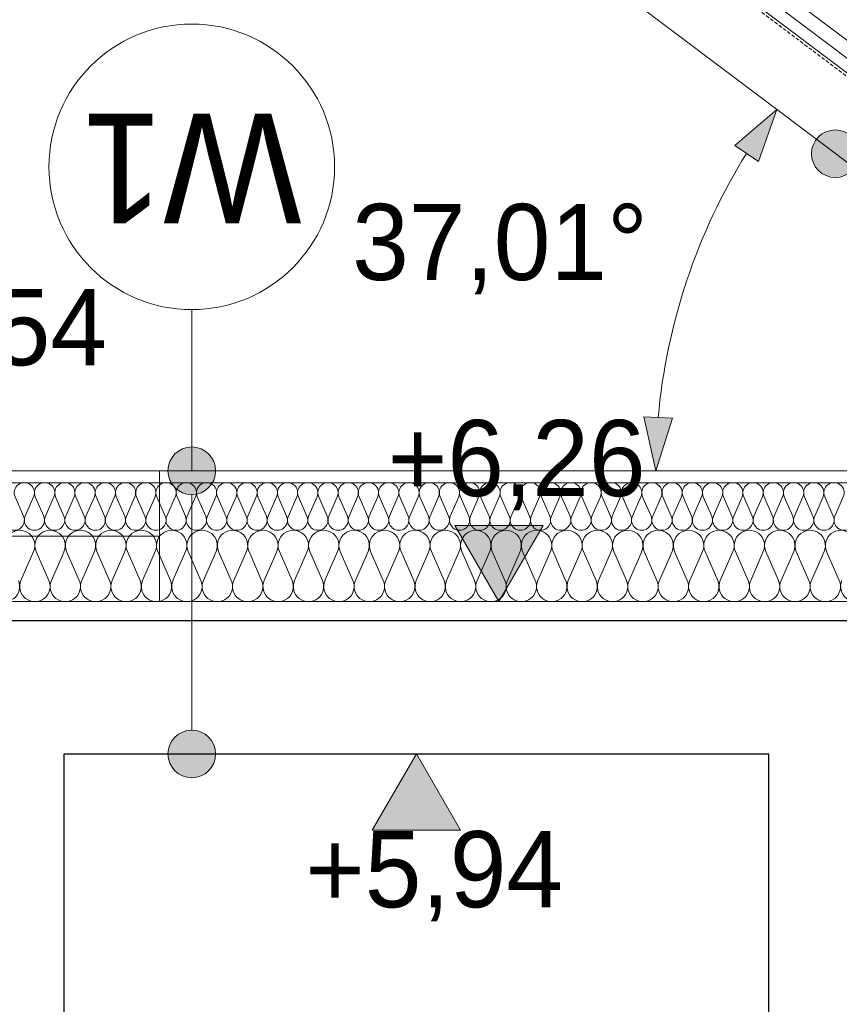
# Model space of a CAD drawing. Extents: x -613240 to -325500, y -25863 to 152403.
# Tile 117 of 254: x -379396 to -377674, y -6916 to -4847. Entities that reach past the tile are written whole.
import ezdxf

# ---------------------------------------------------------------- set-up
doc = ezdxf.new("R2010")
doc.units = 0
doc.header["$MEASUREMENT"] = 0
doc.linetypes.add('HIDDEN', pattern=[11.25, 7.5, -3.75])
for name, color, linetype, lineweight in [('0_Nr_Pióra__21', 7, 'Continuous', 9), ('0_Nr_Pióra__5', 7, 'Continuous', 13), ('ARCH dach_Nr_Pióra__5', 7, 'Continuous', 13), ('Arch dachowki_Nr_Pióra__21', 7, 'Continuous', 9), ('Arch dachy_Nr_Pióra__5', 7, 'Continuous', 13), ('Arch konstrukcja dachu_Nr_Pióra__21_Nr_Pióra__21', 7, 'Continuous', 9), ('Arch opisy_Nr_Pióra__1', 7, 'Continuous', 25), ('Arch opisy_Nr_Pióra__21', 7, 'Continuous', 9), ('Arch stropy_Nr_Pióra__41', 7, 'Continuous', 15), ('INWENT WYMIARY_Nr_Pióra__21', 7, 'Continuous', 9), ('INWENT.ŚCIANY_Nr_Pióra__1', 7, 'Continuous', 25), ('Istniejące schody_Nr_Pióra__1', 7, 'Continuous', 25), ('Istniejące schody_Nr_Pióra__21', 7, 'Continuous', 9)]:
    doc.layers.add(name, color=color, linetype=linetype, lineweight=lineweight)
for name, color, linetype in [('Arch ocieplenie', 7, 'Continuous'), ('Arch opisy', 7, 'Continuous'), ('INWENT WYMIARY', 7, 'Continuous')]:
    doc.layers.add(name, color=color, linetype=linetype)
doc.layers.add('Arch ocieplenie_Nr_Pióra__4', color=7, linetype='Continuous', lineweight=13, true_color=0x029e21)
doc.styles.add('GENERATED_STYLE_1', font='txt')
doc.styles.add('GENERATED_STYLE_5', font='txt')
doc.dimstyles.new('GENERATED_STYLE__6', dxfattribs={"dimtxt": 160.000002, "dimasz": 110.144928, "dimexe": 0.18, "dimexo": 40, "dimgap": 0.09, "dimtad": 1, "dimtih": 1, "dimtoh": 1, "dimdec": 0, "dimzin": 0, "dimdsep": 46, "dimtxsty": 'GENERATED_STYLE_1', "dimblk": 'ARROWHEAD_5', "dimblk1": 'ARROWHEAD_5', "dimblk2": 'ARROWHEAD_5', "dimcen": 0.09, "dimclrd": 7, "dimclre": 7, "dimclrt": 7, "dimazin": 0, "dimtfac": 1, "dimtdec": 4, "dimtmove": 0, "dimatfit": 3, "dimfxl": 0, "dimtolj": 1, "dimtzin": 0, "dimarcsym": 0})

# ---------------------------------------------------------------- blocks, each defined once
blk = doc.blocks.new('Izolacja cieplna 14_64', base_point=(-380002.2, -6069.6))
at = {"layer": 'Arch ocieplenie_Nr_Pióra__4', "linetype": 'Continuous'}
for p, q in [((-379392.9, -6024.9), (-379366.3, -5964.3)), ((-379360.9, -5964.3), (-379334.4, -6024.9)), ((-379329, -6024.9), (-379302.4, -5964.3)), ((-379297.1, -5964.3), (-379270.5, -6024.9)), ((-379265.1, -6024.9), (-379238.6, -5964.3)), ((-379233.2, -5964.3), (-379206.6, -6024.9)), ((-379201.3, -6024.9), (-379174.7, -5964.3)), ((-379169.4, -5964.3), (-379142.8, -6024.9)), ((-379137.4, -6024.9), (-379110.9, -5964.3)), ((-379105.5, -5964.3), (-379078.9, -6024.9)), ((-379073.6, -6024.9), (-379047, -5964.3)), ((-379041.6, -5964.3), (-379015.1, -6024.9)), ((-379009.7, -6024.9), (-378983.1, -5964.3)), ((-378977.8, -5964.3), (-378951.2, -6024.9)), ((-378945.8, -6024.9), (-378919.3, -5964.3)), ((-378913.9, -5964.3), (-378887.3, -6024.9)), ((-378882, -6024.9), (-378855.4, -5964.3)), ((-378850.1, -5964.3), (-378823.5, -6024.9)), ((-378818.1, -6024.9), (-378791.6, -5964.3)), ((-378786.2, -5964.3), (-378759.6, -6024.9)), ((-378754.3, -6024.9), (-378727.7, -5964.3)), ((-378722.3, -5964.3), (-378695.8, -6024.9)), ((-378690.4, -6024.9), (-378663.8, -5964.3)), ((-378658.5, -5964.3), (-378631.9, -6024.9)), ((-378626.5, -6024.9), (-378600, -5964.3)), ((-378594.6, -5964.3), (-378568, -6024.9)), ((-378562.7, -6024.9), (-378536.1, -5964.3)), ((-378530.8, -5964.3), (-378504.2, -6024.9)), ((-378498.8, -6024.9), (-378472.3, -5964.3)), ((-378466.9, -5964.3), (-378440.3, -6024.9)), ((-378435, -6024.9), (-378408.4, -5964.3)), ((-378403, -5964.3), (-378376.5, -6024.9)), ((-378371.1, -6024.9), (-378344.5, -5964.3)), ((-378339.2, -5964.3), (-378312.6, -6024.9)), ((-378307.2, -6024.9), (-378280.7, -5964.3)), ((-378275.3, -5964.3), (-378248.8, -6024.9)), ((-378243.4, -6024.9), (-378216.8, -5964.3)), ((-378211.5, -5964.3), (-378184.9, -6024.9)), ((-378179.5, -6024.9), (-378153, -5964.3)), ((-378147.6, -5964.3), (-378121, -6024.9)), ((-378115.7, -6024.9), (-378089.1, -5964.3)), ((-378083.7, -5964.3), (-378057.2, -6024.9)), ((-378051.8, -6024.9), (-378025.2, -5964.3)), ((-378019.9, -5964.3), (-377993.3, -6024.9)), ((-377987.9, -6024.9), (-377961.4, -5964.3)), ((-377956, -5964.3), (-377929.5, -6024.9)), ((-377924.1, -6024.9), (-377897.5, -5964.3)), ((-377892.2, -5964.3), (-377865.6, -6024.9)), ((-377860.2, -6024.9), (-377833.7, -5964.3)), ((-377828.3, -5964.3), (-377801.7, -6024.9)), ((-377796.4, -6024.9), (-377769.8, -5964.3)), ((-377764.4, -5964.3), (-377737.9, -6024.9)), ((-377732.5, -6024.9), (-377705.9, -5964.3)), ((-377700.6, -5964.3), (-377674, -6024.9))]:
    blk.add_line(p, q, dxfattribs=at)
for centre, start_param, end_param in [((-379395.5, -5951.5), 5.870392, 9.837571), ((-379331.7, -5951.5), 5.870392, 9.837571), ((-379267.8, -5951.5), 5.870392, 9.837571), ((-379204, -5951.5), 5.870392, 9.837571), ((-379140.1, -5951.5), 5.870392, 9.837571), ((-379076.2, -5951.5), 5.870392, 9.837571), ((-379012.4, -5951.5), 5.870392, 9.837571), ((-378948.5, -5951.5), 5.870392, 9.837571), ((-378884.7, -5951.5), 5.870392, 9.837571), ((-378820.8, -5951.5), 5.870392, 9.837571), ((-378756.9, -5951.5), 5.870392, 9.837571), ((-378693.1, -5951.5), 5.870392, 9.837571), ((-378629.2, -5951.5), 5.870392, 9.837571), ((-378565.4, -5951.5), 5.870392, 9.837571), ((-378501.5, -5951.5), 5.870392, 9.837571), ((-378437.6, -5951.5), 5.870392, 9.837571), ((-378373.8, -5951.5), 5.870392, 9.837571), ((-378309.9, -5951.5), 5.870392, 9.837571), ((-378246.1, -5951.5), 5.870392, 9.837571), ((-378182.2, -5951.5), 5.870392, 9.837571), ((-378118.4, -5951.5), 5.870392, 9.837571), ((-378054.5, -5951.5), 5.870392, 9.837571), ((-377990.6, -5951.5), 5.870392, 9.837571), ((-377926.8, -5951.5), 5.870392, 9.837571), ((-377862.9, -5951.5), 5.870392, 9.837571), ((-377799.1, -5951.5), 5.870392, 9.837571), ((-377735.2, -5951.5), 5.870392, 9.837571), ((-377671.3, -5951.5), 5.870392, 9.837571), ((-379427.5, -6037.7), 2.7288, 6.695979), ((-379363.6, -6037.7), 2.7288, 6.695979), ((-379299.8, -6037.7), 2.7288, 6.695979), ((-379235.9, -6037.7), 2.7288, 6.695979), ((-379172, -6037.7), 2.7288, 6.695979), ((-379108.2, -6037.7), 2.7288, 6.695979), ((-379044.3, -6037.7), 2.7288, 6.695979), ((-378980.5, -6037.7), 2.7288, 6.695979), ((-378916.6, -6037.7), 2.7288, 6.695979), ((-378852.7, -6037.7), 2.7288, 6.695979), ((-378788.9, -6037.7), 2.7288, 6.695979), ((-378725, -6037.7), 2.7288, 6.695979), ((-378661.2, -6037.7), 2.7288, 6.695979), ((-378597.3, -6037.7), 2.7288, 6.695979), ((-378533.4, -6037.7), 2.7288, 6.695979), ((-378469.6, -6037.7), 2.7288, 6.695979), ((-378405.7, -6037.7), 2.7288, 6.695979), ((-378341.9, -6037.7), 2.7288, 6.695979), ((-378278, -6037.7), 2.7288, 6.695979), ((-378214.1, -6037.7), 2.7288, 6.695979), ((-378150.3, -6037.7), 2.7288, 6.695979), ((-378086.4, -6037.7), 2.7288, 6.695979), ((-378022.6, -6037.7), 2.7288, 6.695979), ((-377958.7, -6037.7), 2.7288, 6.695979), ((-377894.8, -6037.7), 2.7288, 6.695979), ((-377831, -6037.7), 2.7288, 6.695979), ((-377767.1, -6037.7), 2.7288, 6.695979), ((-377703.3, -6037.7), 2.7288, 6.695979), ((-377639.4, -6037.7), 2.7288, 6.695979)]:
    blk.add_ellipse(centre, major_axis=(31.9, 0), ratio=0.99912, start_param=start_param, end_param=end_param, dxfattribs=at)
blk = doc.blocks.new('Izolacja cieplna 14_65', base_point=(-380002.2, -5919.6))
at = {"layer": 'Arch ocieplenie_Nr_Pióra__4', "linetype": 'Continuous'}
for p, q in [((-379405.2, -5849.4), (-379387.5, -5889.8)), ((-379383.9, -5889.8), (-379366.3, -5849.4)), ((-379362.7, -5849.4), (-379345, -5889.8)), ((-379341.4, -5889.8), (-379323.7, -5849.4)), ((-379320.2, -5849.4), (-379302.5, -5889.8)), ((-379298.9, -5889.8), (-379281.2, -5849.4)), ((-379277.7, -5849.4), (-379260, -5889.8)), ((-379256.4, -5889.8), (-379238.7, -5849.4)), ((-379235.1, -5849.4), (-379217.5, -5889.8)), ((-379213.9, -5889.8), (-379196.2, -5849.4)), ((-379192.6, -5849.4), (-379174.9, -5889.8)), ((-379171.4, -5889.8), (-379153.7, -5849.4)), ((-379150.1, -5849.4), (-379132.4, -5889.8)), ((-379128.9, -5889.8), (-379111.2, -5849.4)), ((-379107.6, -5849.4), (-379089.9, -5889.8)), ((-379086.3, -5889.8), (-379068.7, -5849.4)), ((-379065.1, -5849.4), (-379047.4, -5889.8)), ((-379043.8, -5889.8), (-379026.1, -5849.4)), ((-379022.6, -5849.4), (-379004.9, -5889.8)), ((-379001.3, -5889.8), (-378983.6, -5849.4)), ((-378980.1, -5849.4), (-378962.4, -5889.8)), ((-378958.8, -5889.8), (-378941.1, -5849.4)), ((-378937.5, -5849.4), (-378919.9, -5889.8)), ((-378916.3, -5889.8), (-378898.6, -5849.4)), ((-378895, -5849.4), (-378877.3, -5889.8)), ((-378873.8, -5889.8), (-378856.1, -5849.4)), ((-378852.5, -5849.4), (-378834.8, -5889.8)), ((-378831.2, -5889.8), (-378813.6, -5849.4)), ((-378810, -5849.4), (-378792.3, -5889.8)), ((-378788.7, -5889.8), (-378771, -5849.4)), ((-378767.5, -5849.4), (-378749.8, -5889.8)), ((-378746.2, -5889.8), (-378728.5, -5849.4)), ((-378725, -5849.4), (-378707.3, -5889.8)), ((-378703.7, -5889.8), (-378686, -5849.4)), ((-378682.4, -5849.4), (-378664.8, -5889.8)), ((-378661.2, -5889.8), (-378643.5, -5849.4)), ((-378639.9, -5849.4), (-378622.2, -5889.8)), ((-378618.7, -5889.8), (-378601, -5849.4)), ((-378597.4, -5849.4), (-378579.7, -5889.8)), ((-378576.2, -5889.8), (-378558.5, -5849.4)), ((-378554.9, -5849.4), (-378537.2, -5889.8)), ((-378533.6, -5889.8), (-378516, -5849.4)), ((-378512.4, -5849.4), (-378494.7, -5889.8)), ((-378491.1, -5889.8), (-378473.4, -5849.4)), ((-378469.9, -5849.4), (-378452.2, -5889.8)), ((-378448.6, -5889.8), (-378430.9, -5849.4)), ((-378427.4, -5849.4), (-378409.7, -5889.8)), ((-378406.1, -5889.8), (-378388.4, -5849.4)), ((-378384.8, -5849.4), (-378367.2, -5889.8)), ((-378363.6, -5889.8), (-378345.9, -5849.4)), ((-378342.3, -5849.4), (-378324.6, -5889.8)), ((-378321.1, -5889.8), (-378303.4, -5849.4)), ((-378299.8, -5849.4), (-378282.1, -5889.8)), ((-378278.5, -5889.8), (-378260.9, -5849.4)), ((-378257.3, -5849.4), (-378239.6, -5889.8)), ((-378236, -5889.8), (-378218.3, -5849.4)), ((-378214.8, -5849.4), (-378197.1, -5889.8)), ((-378193.5, -5889.8), (-378175.8, -5849.4)), ((-378172.3, -5849.4), (-378154.6, -5889.8)), ((-378151, -5889.8), (-378133.3, -5849.4)), ((-378129.7, -5849.4), (-378112.1, -5889.8)), ((-378108.5, -5889.8), (-378090.8, -5849.4)), ((-378087.2, -5849.4), (-378069.5, -5889.8)), ((-378066, -5889.8), (-378048.3, -5849.4)), ((-378044.7, -5849.4), (-378027, -5889.8)), ((-378023.5, -5889.8), (-378005.8, -5849.4)), ((-378002.2, -5849.4), (-377984.5, -5889.8)), ((-377980.9, -5889.8), (-377963.3, -5849.4)), ((-377959.7, -5849.4), (-377942, -5889.8)), ((-377938.4, -5889.8), (-377920.7, -5849.4)), ((-377917.2, -5849.4), (-377899.5, -5889.8)), ((-377895.9, -5889.8), (-377878.2, -5849.4)), ((-377874.7, -5849.4), (-377857, -5889.8)), ((-377853.4, -5889.8), (-377835.7, -5849.4)), ((-377832.1, -5849.4), (-377814.4, -5889.8)), ((-377810.9, -5889.8), (-377793.2, -5849.4)), ((-377789.6, -5849.4), (-377771.9, -5889.8)), ((-377768.4, -5889.8), (-377750.7, -5849.4)), ((-377747.1, -5849.4), (-377729.4, -5889.8)), ((-377725.8, -5889.8), (-377708.2, -5849.4)), ((-377704.6, -5849.4), (-377686.9, -5889.8)), ((-377683.3, -5889.8), (-377665.6, -5849.4))]:
    blk.add_line(p, q, dxfattribs=at)
for centre, start_param, end_param in [((-379385.7, -5840.9), 4.299595, 8.266775), ((-379343.2, -5840.9), 4.299595, 8.266775), ((-379300.7, -5840.9), 4.299595, 8.266775), ((-379258.2, -5840.9), 4.299595, 8.266775), ((-379215.7, -5840.9), 4.299595, 8.266775), ((-379173.2, -5840.9), 4.299595, 8.266775), ((-379130.6, -5840.9), 4.299595, 8.266775), ((-379088.1, -5840.9), 4.299595, 8.266775), ((-379045.6, -5840.9), 4.299595, 8.266775), ((-379003.1, -5840.9), 4.299595, 8.266775), ((-378960.6, -5840.9), 4.299595, 8.266775), ((-378918.1, -5840.9), 4.299595, 8.266775), ((-378875.5, -5840.9), 4.299595, 8.266775), ((-378833, -5840.9), 4.299595, 8.266775), ((-378790.5, -5840.9), 4.299595, 8.266775), ((-378748, -5840.9), 4.299595, 8.266775), ((-378705.5, -5840.9), 4.299595, 8.266775), ((-378663, -5840.9), 4.299595, 8.266775), ((-378620.5, -5840.9), 4.299595, 8.266775), ((-378577.9, -5840.9), 4.299595, 8.266775), ((-378535.4, -5840.9), 4.299595, 8.266775), ((-378492.9, -5840.9), 4.299595, 8.266775), ((-378450.4, -5840.9), 4.299595, 8.266775), ((-378407.9, -5840.9), 4.299595, 8.266775), ((-378365.4, -5840.9), 4.299595, 8.266775), ((-378322.8, -5840.9), 4.299595, 8.266775), ((-378280.3, -5840.9), 4.299595, 8.266775), ((-378237.8, -5840.9), 4.299595, 8.266775), ((-378195.3, -5840.9), 4.299595, 8.266775), ((-378152.8, -5840.9), 4.299595, 8.266775), ((-378110.3, -5840.9), 4.299595, 8.266775), ((-378067.8, -5840.9), 4.299595, 8.266775), ((-378025.2, -5840.9), 4.299595, 8.266775), ((-377982.7, -5840.9), 4.299595, 8.266775), ((-377940.2, -5840.9), 4.299595, 8.266775), ((-377897.7, -5840.9), 4.299595, 8.266775), ((-377855.2, -5840.9), 4.299595, 8.266775), ((-377812.7, -5840.9), 4.299595, 8.266775), ((-377770.1, -5840.9), 4.299595, 8.266775), ((-377727.6, -5840.9), 4.299595, 8.266775), ((-377685.1, -5840.9), 4.299595, 8.266775), ((-379407, -5898.3), 1.158004, 5.125183), ((-379364.5, -5898.3), 1.158004, 5.125183), ((-379322, -5898.3), 1.158004, 5.125183), ((-379279.4, -5898.3), 1.158004, 5.125183), ((-379236.9, -5898.3), 1.158004, 5.125183), ((-379194.4, -5898.3), 1.158004, 5.125183), ((-379151.9, -5898.3), 1.158004, 5.125183), ((-379109.4, -5898.3), 1.158004, 5.125183), ((-379066.9, -5898.3), 1.158004, 5.125183), ((-379024.4, -5898.3), 1.158004, 5.125183), ((-378981.8, -5898.3), 1.158004, 5.125183), ((-378939.3, -5898.3), 1.158004, 5.125183), ((-378896.8, -5898.3), 1.158004, 5.125183), ((-378854.3, -5898.3), 1.158004, 5.125183), ((-378811.8, -5898.3), 1.158004, 5.125183), ((-378769.3, -5898.3), 1.158004, 5.125183), ((-378726.7, -5898.3), 1.158004, 5.125183), ((-378684.2, -5898.3), 1.158004, 5.125183), ((-378641.7, -5898.3), 1.158004, 5.125183), ((-378599.2, -5898.3), 1.158004, 5.125183), ((-378556.7, -5898.3), 1.158004, 5.125183), ((-378514.2, -5898.3), 1.158004, 5.125183), ((-378471.7, -5898.3), 1.158004, 5.125183), ((-378429.1, -5898.3), 1.158004, 5.125183), ((-378386.6, -5898.3), 1.158004, 5.125183), ((-378344.1, -5898.3), 1.158004, 5.125183), ((-378301.6, -5898.3), 1.158004, 5.125183), ((-378259.1, -5898.3), 1.158004, 5.125183), ((-378216.6, -5898.3), 1.158004, 5.125183), ((-378174, -5898.3), 1.158004, 5.125183), ((-378131.5, -5898.3), 1.158004, 5.125183), ((-378089, -5898.3), 1.158004, 5.125183), ((-378046.5, -5898.3), 1.158004, 5.125183), ((-378004, -5898.3), 1.158004, 5.125183), ((-377961.5, -5898.3), 1.158004, 5.125183), ((-377919, -5898.3), 1.158004, 5.125183), ((-377876.4, -5898.3), 1.158004, 5.125183), ((-377833.9, -5898.3), 1.158004, 5.125183), ((-377791.4, -5898.3), 1.158004, 5.125183), ((-377748.9, -5898.3), 1.158004, 5.125183), ((-377706.4, -5898.3), 1.158004, 5.125183), ((-377663.9, -5898.3), 1.158004, 5.125183)]:
    blk.add_ellipse(centre, major_axis=(0, 21.3), ratio=0.999493, start_param=start_param, end_param=end_param, dxfattribs=at)
blk = doc.blocks.new('Wymiary_1', base_point=(-379520, -5794.6))
at = {"layer": 'INWENT WYMIARY_Nr_Pióra__21', "linetype": 'Continuous'}
blk.add_hatch(color=256, dxfattribs=at).paths.add_polyline_path([(-379520, -5794.6), (-379612.8, -5634.6), (-379427.2, -5634.6)], flags=0)
for p, q in [((-379520, -5794.6), (-379612.8, -5634.6)), ((-379612.8, -5634.6), (-379427.2, -5634.6)), ((-379427.2, -5634.6), (-379520, -5794.6)), ((-379520, -5794.6), (-379640, -5794.6)), ((-379520, -5794.6), (-379400, -5794.6))]:
    blk.add_line(p, q, dxfattribs=at)
at = {"layer": 'INWENT WYMIARY_Nr_Pióra__21', "insert": (-379753.4, -5602.6), "char_height": 160, "attachment_point": 7, "style": 'GENERATED_STYLE_1'}
blk.add_mtext('{+6,54}', dxfattribs=at)
blk = doc.blocks.new('Wymiary_16', base_point=(-378562.2, -6389.6))
at = {"layer": 'INWENT WYMIARY_Nr_Pióra__21', "linetype": 'Continuous'}
blk.add_hatch(color=256, dxfattribs=at).paths.add_polyline_path([(-378562.2, -6389.6), (-378655, -6549.6), (-378469.4, -6549.6)], flags=0)
for p, q in [((-378562.2, -6389.6), (-378682.2, -6389.6)), ((-378562.2, -6389.6), (-378655, -6549.6)), ((-378562.2, -6389.6), (-378442.2, -6389.6)), ((-378469.4, -6549.6), (-378562.2, -6389.6)), ((-378655, -6549.6), (-378469.4, -6549.6))]:
    blk.add_line(p, q, dxfattribs=at)
at = {"layer": 'INWENT WYMIARY_Nr_Pióra__21', "insert": (-378795.6, -6741.6), "char_height": 160, "attachment_point": 7, "style": 'GENERATED_STYLE_1'}
blk.add_mtext('{+5,94}', dxfattribs=at)
blk = doc.blocks.new('Wymiary_17', base_point=(-378388.9, -6069.6))
at = {"layer": 'INWENT WYMIARY_Nr_Pióra__21', "linetype": 'Continuous'}
blk.add_hatch(color=256, dxfattribs=at).paths.add_polyline_path([(-378388.9, -6069.6), (-378481.7, -5909.6), (-378296.1, -5909.6)], flags=0)
for p, q in [((-378388.9, -6069.6), (-378481.7, -5909.6)), ((-378481.7, -5909.6), (-378296.1, -5909.6)), ((-378296.1, -5909.6), (-378388.9, -6069.6)), ((-378388.9, -6069.6), (-378508.9, -6069.6)), ((-378388.9, -6069.6), (-378268.9, -6069.6))]:
    blk.add_line(p, q, dxfattribs=at)
at = {"layer": 'INWENT WYMIARY_Nr_Pióra__21', "insert": (-378622.3, -5877.6), "char_height": 160, "attachment_point": 7, "style": 'GENERATED_STYLE_1'}
blk.add_mtext('{+6,26}', dxfattribs=at)
blk = doc.blocks.new('*D916')
at = {"layer": '0_Nr_Pióra__5', "linetype": 'Continuous'}
for points in [[(-377805.4, -5035.4), (-377844.1, -5144.7), (-377893.5, -5110.8)], [(-378059.5, -5794.6), (-378084.5, -5681.4), (-378024.6, -5684.1)]]:
    blk.add_hatch(color=256, dxfattribs=at).paths.add_polyline_path(points, flags=0)
for p, q in [((-377805.4, -5035.4), (-377893.5, -5110.8)), ((-377805.4, -5035.4), (-377844.1, -5144.7)), ((-377844.1, -5144.7), (-377893.5, -5110.8)), ((-378059.5, -5794.6), (-378084.5, -5681.4)), ((-378084.5, -5681.4), (-378024.6, -5684.1)), ((-378059.5, -5794.6), (-378024.6, -5684.1))]:
    blk.add_line(p, q, dxfattribs=at)
blk.add_arc((-376798.3, -5794.6), 1261.2, 148.0793, 174.9121, dxfattribs=at)
at = {"layer": '0_Nr_Pióra__21', "insert": (-378697.2, -5423.5), "char_height": 160, "attachment_point": 7, "style": 'GENERATED_STYLE_1'}
blk.add_mtext('{37,01°}', dxfattribs=at)
blk = doc.blocks.new('ARROWHEAD_5')
at = {"color": 0, "linetype": 'Continuous', "lineweight": 0}
blk.add_line((0, 0), (-1, 0), dxfattribs=at)
blk.add_solid([(-1, 0.2679), (0, 0), (-1, -0.2679), (-1, 0.2679)], dxfattribs=at)
blk = doc.blocks.new('Linia_84', base_point=(-379034.1, -6389.6))
at = {"layer": 'Arch opisy_Nr_Pióra__21', "linetype": 'Continuous'}
for points in [[(-378984.1, -5794.6), (-378988, -5775.5), (-378998.8, -5759.3), (-379015, -5748.4), (-379034.1, -5744.6), (-379053.3, -5748.4), (-379069.5, -5759.3), (-379080.3, -5775.5), (-379084.1, -5794.6), (-379080.3, -5813.7), (-379069.5, -5830), (-379053.3, -5840.8), (-379034.1, -5844.6), (-379015, -5840.8), (-378998.8, -5830), (-378988, -5813.7)], [(-378984.1, -6389.6), (-378988, -6370.5), (-378998.8, -6354.3), (-379015, -6343.4), (-379034.1, -6339.6), (-379053.3, -6343.4), (-379069.5, -6354.3), (-379080.3, -6370.5), (-379084.1, -6389.6), (-379080.3, -6408.7), (-379069.5, -6425), (-379053.3, -6435.8), (-379034.1, -6439.6), (-379015, -6435.8), (-378998.8, -6425), (-378988, -6408.7)]]:
    blk.add_hatch(color=256, dxfattribs=at).paths.add_polyline_path(points, flags=0)
blk.add_line((-379034.1, -6339.6), (-379034.1, -5844.6), dxfattribs=at)
for centre in [(-379034.1, -5794.6), (-379034.1, -6389.6)]:
    blk.add_circle(centre, 50, dxfattribs=at)
blk = doc.blocks.new('Linia_85', base_point=(-379034.1, -5794.6))
at = {"layer": 'Arch opisy_Nr_Pióra__21', "linetype": 'Continuous'}
blk.add_line((-379034.1, -5794.6), (-379034.1, -5455.9), dxfattribs=at)
blk.add_circle((-379034.1, -5155.9), 300, dxfattribs=at)
blk = doc.blocks.new('Linia_104', base_point=(-377682.5, -5128.3))
at = {"layer": 'Arch opisy_Nr_Pióra__21', "linetype": 'Continuous'}
for points in [[(-377494.1, -4944.6), (-377497.9, -4925.5), (-377508.7, -4909.3), (-377524.9, -4898.4), (-377544.1, -4894.6), (-377563.2, -4898.4), (-377579.4, -4909.3), (-377590.3, -4925.5), (-377594.1, -4944.6), (-377590.3, -4963.8), (-377579.4, -4980), (-377563.2, -4990.8), (-377544.1, -4994.6), (-377524.9, -4990.8), (-377508.7, -4980), (-377497.9, -4963.8)], [(-377632.5, -5128.3), (-377636.4, -5109.2), (-377647.2, -5093), (-377663.4, -5082.2), (-377682.5, -5078.3), (-377701.7, -5082.2), (-377717.9, -5093), (-377728.7, -5109.2), (-377732.5, -5128.3), (-377728.7, -5147.5), (-377717.9, -5163.7), (-377701.7, -5174.5), (-377682.5, -5178.3), (-377663.4, -5174.5), (-377647.2, -5163.7), (-377636.4, -5147.5)]]:
    blk.add_hatch(color=256, dxfattribs=at).paths.add_polyline_path(points, flags=0)
blk.add_line((-377652.5, -5088.4), (-377574.2, -4984.6), dxfattribs=at)
for centre in [(-377544.1, -4944.6), (-377682.5, -5128.3)]:
    blk.add_circle(centre, 50, dxfattribs=at)

msp = doc.modelspace()

# ---------------------------------------------------------------- linework, layer by layer
at = {"layer": 'ARCH dach_Nr_Pióra__5', "linetype": 'Continuous'}
msp.add_line((-375684.4, -6415.4), (-379098.8, -3841.5), dxfattribs=at)
at = {"layer": 'Arch dachowki_Nr_Pióra__21', "linetype": 'Continuous'}
msp.add_line((-375649.2, -6404.3), (-379281.9, -3665.9), dxfattribs=at)
at = {"layer": 'Arch dachy_Nr_Pióra__5', "linetype": 'HIDDEN', "flags": 128}
msp.add_lwpolyline([(-379328.1, -3707), (-375702.8, -6439.9)], dxfattribs=at)
at = {"layer": 'Arch konstrukcja dachu_Nr_Pióra__21_Nr_Pióra__21', "linetype": 'Continuous'}
for p, q in [((-386169.6, 1457.5), (-375699.3, -6435.2)), ((-386122.5, 1233.9), (-375805.6, -6542.9))]:
    msp.add_line(p, q, dxfattribs=at)
at = {"layer": 'Arch stropy_Nr_Pióra__41', "linetype": 'Continuous'}
for p, q in [((-380002.2, -5794.6), (-376549.1, -5794.6)), ((-379102.2, -5794.6), (-379102.2, -6069.6)), ((-380002.2, -5819.6), (-376515.9, -5819.6)), ((-379102.2, -5932.1), (-380002.2, -5932.1))]:
    msp.add_line(p, q, dxfattribs=at)
at = {"layer": 'INWENT.ŚCIANY_Nr_Pióra__1', "linetype": 'Continuous'}
for p, q in [((-379302.2, -9149.6), (-379302.2, -6389.6)), ((-377822.2, -9149.6), (-377822.2, -6389.6))]:
    msp.add_line(p, q, dxfattribs=at)
at = {"layer": 'Istniejące schody_Nr_Pióra__1', "linetype": 'Continuous'}
for p, q in [((-376462.2, -6109.6), (-380182.2, -6109.6)), ((-379302.2, -6389.6), (-377822.2, -6389.6))]:
    msp.add_line(p, q, dxfattribs=at)
at = {"layer": 'Istniejące schody_Nr_Pióra__21', "linetype": 'Continuous'}
msp.add_line((-376462.2, -6069.6), (-380182.2, -6069.6), dxfattribs=at)

# ---------------------------------------------------------------- block references
at = {"layer": 'Arch ocieplenie', "color": 104, "linetype": 'Continuous', "lineweight": 13, "true_color": 0x029e21}
for name, p in [('Izolacja cieplna 14_65', (-380002.2, -5919.6)), ('Izolacja cieplna 14_64', (-380002.2, -6069.6))]:
    msp.add_blockref(name, p, dxfattribs=at)
at = {"layer": 'Arch opisy', "linetype": 'Continuous'}
for name, p in [('Linia_85', (-379034.1, -5794.6)), ('Linia_104', (-377682.5, -5128.3)), ('Linia_84', (-379034.1, -6389.6))]:
    msp.add_blockref(name, p, dxfattribs=at)
at = {"layer": 'INWENT WYMIARY', "linetype": 'Continuous'}
for name, p in [('Wymiary_1', (-379520, -5794.6)), ('Wymiary_17', (-378388.9, -6069.6)), ('Wymiary_16', (-378562.2, -6389.6))]:
    msp.add_blockref(name, p, dxfattribs=at)

# ---------------------------------------------------------------- texts
at = {"layer": 'Arch opisy_Nr_Pióra__1', "linetype": 'Continuous', "insert": (-379034.1, -5274.4), "char_height": 230, "attachment_point": 2, "rotation": 180, "style": 'GENERATED_STYLE_5'}
msp.add_mtext('{W1}', dxfattribs=at)

# ---------------------------------------------------------------- dimensions: what is measured, and where the dimension line sits
at = {"linetype": 'Continuous'}
dim = msp.add_angular_dim_3p(base=(-377994.3, -5394.3), center=(-376798.3, -5794.6), p1=(-386122.5, 1233.9), p2=(-380002.2, -5794.6), dimstyle='GENERATED_STYLE__6', dxfattribs=at)
dim.commit()
dim.dimension.update_dxf_attribs({"geometry": '*D916', "text_midpoint": (-378379.8, -5343.5), "dimtype": 165})

doc.saveas('drawing.dxf')
